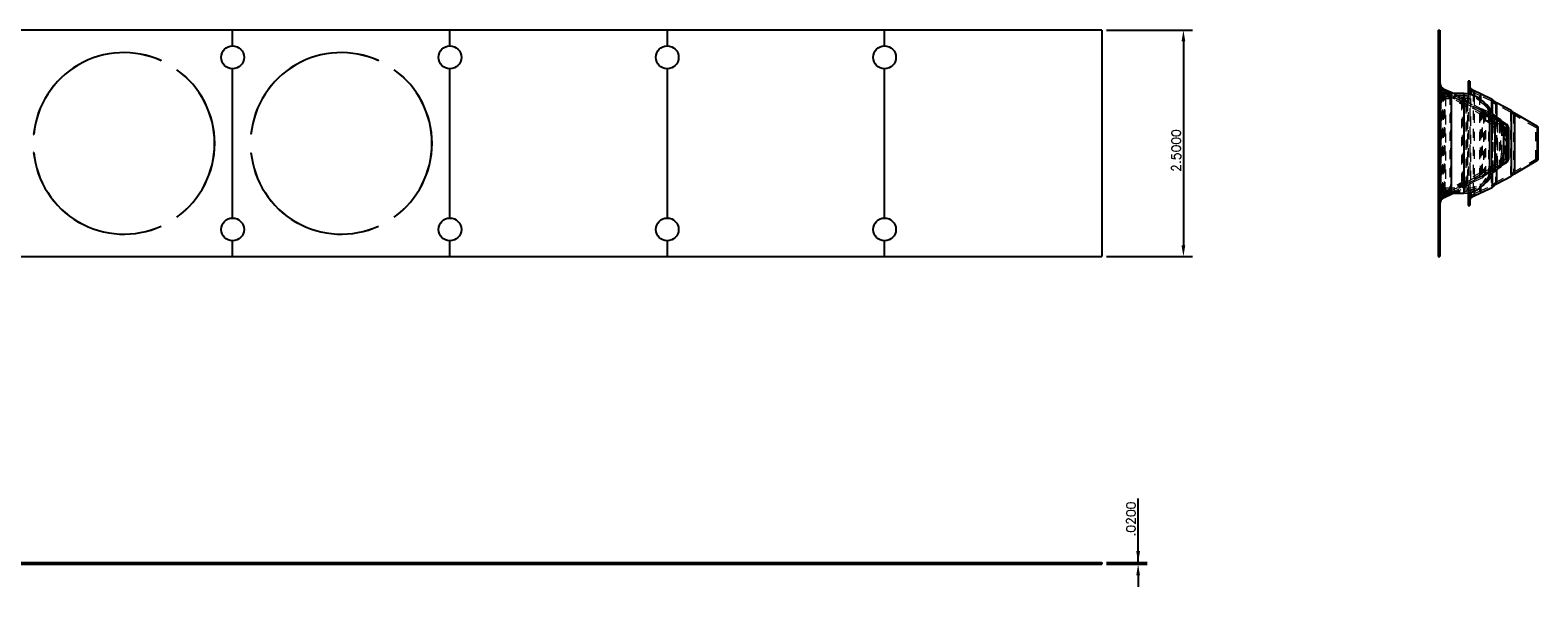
# Model space of a CAD drawing. Header units: inches. Extents: x 1772 to 2706, y -534 to -52.
# Tile 192 of 256: x 1812 to 1828, y -325 to -319. Entities that reach past the tile are written whole.
import ezdxf

# ---------------------------------------------------------------- set-up
doc = ezdxf.new("R2010")
doc.units = ezdxf.units.IN
doc.header["$LTSCALE"] = 0.5
doc.header["$MEASUREMENT"] = 0
doc.linetypes.add('HIDDEN', pattern=[0.225, 0.15, -0.075])
doc.layers.get('DEFPOINTS').update_dxf_attribs({"color": 8})
doc.layers.add('APP-M-S', color=30, linetype='Continuous')
doc.layers.add('SID-M-D', color=42, linetype='Continuous')
doc.styles.add('DIEMAKER', font='romans.shx')
doc.dimstyles.new('LINEAR', dxfattribs={"dimtxt": 0.1, "dimasz": 0.125, "dimexe": 0.1, "dimexo": 0.05, "dimgap": 0.03, "dimtad": 1, "dimdec": 4, "dimzin": 4, "dimdsep": 46, "dimtxsty": 'DIEMAKER', "dimcen": 0, "dimclrd": 34, "dimclre": 34, "dimclrt": 42, "dimazin": 0, "dimtfac": 1, "dimtdec": 4, "dimtofl": 0, "dimtmove": 0, "dimatfit": 3, "dimfxl": 1, "dimtolj": 1, "dimtzin": 0, "dimarcsym": 0})

# ---------------------------------------------------------------- blocks, each defined once
blk = doc.blocks.new('*D33')
at = {"layer": 'DEFPOINTS', "color": 0}
for p in [(1823.625, -318.744), (1823.625, -321.244), (1824.525, -321.244)]:
    blk.add_point(p, dxfattribs=at)
at = {"layer": 'SID-M-D', "color": 34, "lineweight": -2}
for p, q in [((1823.675, -318.744), (1824.625, -318.744)), ((1824.525, -318.869), (1824.525, -321.119)), ((1823.675, -321.244), (1824.625, -321.244))]:
    blk.add_line(p, q, dxfattribs=at)
at = {"layer": 'SID-M-D', "color": 34}
for points in [[(1824.546, -318.869), (1824.504, -318.869), (1824.525, -318.744)], [(1824.504, -321.119), (1824.546, -321.119), (1824.525, -321.244)]]:
    blk.add_solid(points, dxfattribs=at)
at = {"layer": 'SID-M-D', "color": 42, "insert": (1824.445, -320.073), "char_height": 0.1, "attachment_point": 5, "rotation": 90, "style": 'DIEMAKER'}
blk.add_mtext('\\A1;2.5000', dxfattribs=at)
blk = doc.blocks.new('*D34')
at = {"layer": 'DEFPOINTS', "color": 0}
for p in [(1823.625, -324.619), (1823.625, -324.639), (1824.025, -324.619)]:
    blk.add_point(p, dxfattribs=at)
at = {"layer": 'SID-M-D', "color": 34, "lineweight": -2}
for p, q in [((1824.025, -324.619), (1824.025, -323.914)), ((1824.025, -324.494), (1824.025, -324.369)), ((1823.675, -324.619), (1824.125, -324.619)), ((1823.675, -324.639), (1824.125, -324.639)), ((1824.025, -324.764), (1824.025, -324.889))]:
    blk.add_line(p, q, dxfattribs=at)
at = {"layer": 'SID-M-D', "color": 34}
for points in [[(1824.004, -324.494), (1824.046, -324.494), (1824.025, -324.619)], [(1824.046, -324.764), (1824.004, -324.764), (1824.025, -324.639)]]:
    blk.add_solid(points, dxfattribs=at)
at = {"layer": 'SID-M-D', "color": 42, "insert": (1823.945, -324.141), "char_height": 0.1, "attachment_point": 5, "rotation": 90, "style": 'DIEMAKER'}
blk.add_mtext('\\A1;.0200', dxfattribs=at)

msp = doc.modelspace()

# ---------------------------------------------------------------- linework, layer by layer
at = {"layer": 'APP-M-S', "linetype": 'Continuous', "lineweight": 25}
for p, q in [((1823.62502, -318.74429), (1780.42502, -318.74429)), ((1814.02502, -318.91829), (1814.02502, -318.74429)), ((1816.42502, -318.91829), (1816.42502, -318.74429)), ((1818.82502, -318.74429), (1818.82502, -318.91829)), ((1821.22502, -318.91829), (1821.22502, -318.74429)), ((1823.62502, -318.74429), (1823.62502, -321.24429)), ((1827.33805, -318.74429), (1827.33805, -321.24429)), ((1827.33805, -318.74429), (1827.35805, -318.74429)), ((1827.35805, -318.74429), (1827.35805, -321.24429)), ((1813.2368, -319.08107), (1813.23696, -319.08071)), ((1814.02502, -320.81829), (1814.02502, -319.17029)), ((1815.6368, -319.08107), (1815.63696, -319.08071)), ((1816.42502, -320.81829), (1816.42502, -319.17029)), ((1818.82502, -319.17029), (1818.82502, -320.81829)), ((1821.22502, -320.81829), (1821.22502, -319.17029)), ((1813.41024, -319.18075), (1813.41001, -319.18107)), ((1815.81024, -319.18075), (1815.81001, -319.18107)), ((1827.68805, -319.30829), (1827.66805, -319.30829)), ((1827.66805, -319.30829), (1827.66805, -319.44769)), ((1827.68805, -319.30829), (1827.68805, -319.45142)), ((1827.37047, -319.37135), (1827.36883, -319.37008)), ((1827.41301, -319.40211), (1827.37047, -319.37135)), ((1827.37047, -319.37135), (1827.37047, -319.37362)), ((1827.48091, -319.4341), (1827.41301, -319.40211)), ((1827.41301, -319.40211), (1827.41301, -319.42283)), ((1827.50271, -319.44429), (1827.48091, -319.4341)), ((1827.48091, -319.4341), (1827.48091, -319.44427)), ((1827.62305, -319.44429), (1827.48305, -319.44429)), ((1827.48305, -319.44429), (1827.48305, -320.54429)), ((1827.62305, -319.44429), (1827.62305, -320.54429)), ((1827.73536, -319.41508), (1827.70047, -319.38986)), ((1827.70047, -319.38986), (1827.70047, -319.45445)), ((1827.80453, -319.44768), (1827.73536, -319.41508)), ((1827.73536, -319.41508), (1827.73536, -319.46611)), ((1827.93487, -319.50861), (1827.80453, -319.44768)), ((1827.80453, -319.44768), (1827.80453, -319.50541)), ((1827.98378, -319.54682), (1827.93487, -319.50861)), ((1827.93487, -319.50861), (1827.93487, -319.65536)), ((1828.14611, -319.63278), (1827.98378, -319.54682)), ((1827.98378, -319.54682), (1827.98378, -319.70463)), ((1828.18146, -319.65897), (1828.14611, -319.63278)), ((1828.14611, -319.63278), (1828.14611, -320.3558)), ((1828.43658, -319.80877), (1828.18146, -319.65897)), ((1828.18146, -319.65897), (1828.18146, -320.32961)), ((1827.92305, -319.74429), (1827.92305, -320.24429)), ((1827.96305, -319.78229), (1827.96305, -320.20629)), ((1827.99742, -319.71511), (1827.9907, -319.71198)), ((1827.99742, -319.71511), (1827.99742, -319.71969)), ((1828.0943, -319.78417), (1828.04095, -319.75284)), ((1828.05805, -319.81027), (1828.05805, -320.17831)), ((1828.0943, -319.78417), (1828.0943, -320.20441)), ((1828.11405, -319.81866), (1828.11405, -320.16992)), ((1828.43658, -320.17981), (1828.43658, -319.80877)), ((1828.43905, -319.81308), (1828.43905, -320.1755)), ((1811.82786, -319.89425), (1811.82825, -319.89429)), ((1814.22786, -319.89425), (1814.22825, -319.89429)), ((1811.82825, -320.09429), (1811.82786, -320.09433)), ((1814.22825, -320.09429), (1814.22786, -320.09433)), ((1827.93487, -320.33322), (1827.93487, -320.47998)), ((1827.98378, -320.28396), (1827.98378, -320.44177)), ((1827.9907, -320.27661), (1827.99742, -320.27347)), ((1827.99742, -320.26889), (1827.99742, -320.27347)), ((1828.04095, -320.23574), (1828.0943, -320.20441)), ((1828.14611, -320.3558), (1828.18146, -320.32961)), ((1828.18146, -320.32961), (1828.43658, -320.17981)), ((1827.80453, -320.54091), (1827.93487, -320.47998)), ((1827.80453, -320.48317), (1827.80453, -320.54091)), ((1827.93487, -320.47998), (1827.98378, -320.44177)), ((1827.98378, -320.44177), (1828.14611, -320.3558)), ((1827.36883, -320.6185), (1827.37047, -320.61723)), ((1827.37047, -320.61723), (1827.41301, -320.58648)), ((1827.37047, -320.61496), (1827.37047, -320.61723)), ((1827.41301, -320.58648), (1827.48091, -320.55448)), ((1827.41301, -320.56575), (1827.41301, -320.58648)), ((1827.48091, -320.55448), (1827.50271, -320.54429)), ((1827.48091, -320.54431), (1827.48091, -320.55448)), ((1827.48305, -320.54429), (1827.62305, -320.54429)), ((1827.66805, -320.5409), (1827.66805, -320.68029)), ((1827.68805, -320.53717), (1827.68805, -320.68029)), ((1827.70047, -320.53413), (1827.70047, -320.59872)), ((1827.70047, -320.59872), (1827.73536, -320.5735)), ((1827.73536, -320.52248), (1827.73536, -320.5735)), ((1827.73536, -320.5735), (1827.80453, -320.54091)), ((1813.41001, -320.80752), (1813.41024, -320.80784)), ((1815.81001, -320.80752), (1815.81024, -320.80784)), ((1827.66805, -320.68029), (1827.68805, -320.68029)), ((1813.23696, -320.90788), (1813.2368, -320.90752)), ((1815.63696, -320.90788), (1815.6368, -320.90752)), ((1814.02502, -321.24429), (1814.02502, -321.07029)), ((1816.42502, -321.24429), (1816.42502, -321.07029)), ((1818.82502, -321.07029), (1818.82502, -321.24429)), ((1821.22502, -321.24429), (1821.22502, -321.07029)), ((1780.42502, -321.24429), (1823.62502, -321.24429)), ((1827.33805, -321.24429), (1827.35805, -321.24429)), ((1780.42502, -324.61936), (1823.62502, -324.61936)), ((1780.42502, -324.63936), (1823.62502, -324.63936)), ((1814.02502, -324.61936), (1814.02502, -324.63936)), ((1816.42502, -324.61936), (1816.42502, -324.63936)), ((1818.82502, -324.61936), (1818.82502, -324.63936)), ((1821.22502, -324.61936), (1821.22502, -324.63936)), ((1823.62502, -324.61936), (1823.62502, -324.63936))]:
    msp.add_line(p, q, dxfattribs=at)
at = {"layer": 'APP-M-S', "linetype": 'HIDDEN', "lineweight": 18}
for p, q in [((1827.35805, -318.86752), (1827.33805, -318.86752)), ((1827.35805, -318.86791), (1827.33805, -318.86791)), ((1827.35805, -318.91829), (1827.33805, -318.91829)), ((1827.35805, -318.94871), (1827.33805, -318.94871)), ((1827.33805, -318.97233), (1827.35805, -318.97233)), ((1827.33805, -318.97269), (1827.35805, -318.97269)), ((1827.35805, -318.99213), (1827.33805, -318.99213)), ((1827.35805, -318.99252), (1827.33805, -318.99252)), ((1827.35805, -319.06839), (1827.33805, -319.06839)), ((1827.33805, -319.07233), (1827.35805, -319.07233)), ((1827.33805, -319.07265), (1827.35805, -319.07265)), ((1827.33805, -319.08071), (1827.35805, -319.08071)), ((1827.33805, -319.08107), (1827.35805, -319.08107)), ((1827.33805, -319.13746), (1827.35805, -319.13746)), ((1827.33805, -319.17029), (1827.35805, -319.17029)), ((1827.33805, -319.18075), (1827.35805, -319.18075)), ((1827.33805, -319.18107), (1827.35805, -319.18107)), ((1827.35805, -319.18179), (1827.33805, -319.18179)), ((1827.33805, -319.23746), (1827.35805, -319.23746)), ((1827.33805, -319.246), (1827.35805, -319.246)), ((1827.35805, -319.30679), (1827.33805, -319.30679)), ((1827.33805, -319.346), (1827.35805, -319.346)), ((1827.33805, -319.39625), (1827.35805, -319.39625)), ((1827.39515, -319.43238), (1827.35876, -319.40607)), ((1827.35876, -319.4065), (1827.35876, -320.58208)), ((1828.01652, -319.78108), (1827.37034, -319.4447)), ((1827.37034, -319.44515), (1827.37034, -320.54344)), ((1827.37047, -320.61723), (1827.37047, -319.37135)), ((1827.40536, -319.41508), (1827.37047, -319.38986)), ((1827.98897, -319.73323), (1827.37269, -319.44586)), ((1827.37269, -319.4463), (1827.37269, -320.54228)), ((1827.8939, -319.66654), (1827.37409, -319.4401)), ((1827.37409, -319.44055), (1827.37409, -320.54803)), ((1827.37958, -319.42696), (1827.37958, -320.56162)), ((1828.02575, -319.76334), (1827.37958, -319.42696)), ((1827.38114, -319.42773), (1827.38114, -320.56085)), ((1827.9907, -319.71198), (1827.38114, -319.42773)), ((1827.38207, -319.42177), (1827.38207, -320.56682)), ((1827.90188, -319.64821), (1827.38207, -319.42177)), ((1827.39515, -319.43238), (1827.39515, -320.5562)), ((1827.46604, -319.46578), (1827.39515, -319.43238)), ((1827.40536, -319.41508), (1827.40536, -320.5735)), ((1827.47453, -319.44768), (1827.40536, -319.41508)), ((1827.41301, -319.42283), (1827.41301, -320.56575)), ((1827.66305, -319.48229), (1827.42105, -319.48229)), ((1827.42105, -319.48404), (1827.42105, -320.50454)), ((1827.66305, -319.50229), (1827.42105, -319.50229)), ((1827.59435, -319.52577), (1827.46604, -319.46578)), ((1827.46604, -319.46759), (1827.46604, -320.521)), ((1827.60487, -319.50861), (1827.47453, -319.44768)), ((1827.47453, -319.44812), (1827.47453, -320.54046)), ((1827.48091, -320.55448), (1827.48091, -319.4341)), ((1827.48305, -320.54429), (1827.48305, -319.44429)), ((1827.62305, -319.46429), (1827.48305, -319.46429)), ((1827.61277, -319.49574), (1827.50271, -319.44429)), ((1827.61277, -319.49574), (1827.61277, -320.49284)), ((1827.66197, -319.53418), (1827.61277, -319.49574)), ((1827.62305, -320.54429), (1827.62305, -319.44429)), ((1827.66305, -319.48404), (1827.66305, -320.50454)), ((1827.66805, -319.44769), (1827.66805, -320.5409)), ((1827.68805, -319.45142), (1827.68805, -320.53717)), ((1827.72515, -319.43238), (1827.68876, -319.40607)), ((1827.68876, -319.4065), (1827.68876, -320.58208)), ((1827.70047, -320.59872), (1827.70047, -319.38986)), ((1827.72515, -319.43238), (1827.72515, -320.5562)), ((1827.79604, -319.46578), (1827.72515, -319.43238)), ((1827.73536, -319.46611), (1827.73536, -320.52248)), ((1827.92435, -319.52577), (1827.79604, -319.46578)), ((1827.79604, -319.46759), (1827.79604, -320.521)), ((1827.80453, -320.54091), (1827.80453, -319.44768)), ((1827.35805, -319.58179), (1827.33805, -319.58179)), ((1827.59435, -319.52577), (1827.59435, -320.46282)), ((1827.64286, -319.56367), (1827.59435, -319.52577)), ((1827.60487, -319.50861), (1827.60487, -320.47998)), ((1827.65378, -319.54682), (1827.60487, -319.50861)), ((1827.64286, -319.56367), (1827.64286, -320.42492)), ((1827.80542, -319.64975), (1827.64286, -319.56367)), ((1827.65378, -319.54682), (1827.65378, -320.44177)), ((1827.81611, -319.63278), (1827.65378, -319.54682)), ((1827.66197, -319.53418), (1827.66197, -320.4544)), ((1827.82413, -319.62005), (1827.66197, -319.53418)), ((1827.80542, -319.64975), (1827.80542, -320.33883)), ((1827.84041, -319.67568), (1827.80542, -319.64975)), ((1827.81611, -319.63278), (1827.81611, -320.3558)), ((1827.85146, -319.65897), (1827.81611, -319.63278)), ((1827.82413, -319.62005), (1827.82413, -320.36853)), ((1827.85975, -319.64644), (1827.82413, -319.62005)), ((1827.85146, -319.65897), (1827.85146, -320.32961)), ((1828.10658, -319.80877), (1827.85146, -319.65897)), ((1827.85975, -319.64644), (1827.85975, -320.34214)), ((1828.04095, -319.75284), (1827.85975, -319.64644)), ((1827.8939, -319.66834), (1827.8939, -320.32025)), ((1827.93524, -319.66571), (1827.90188, -319.64821)), ((1827.90188, -319.64865), (1827.90188, -320.33993)), ((1827.92435, -319.52577), (1827.92435, -320.46282)), ((1827.97286, -319.56367), (1827.92435, -319.52577)), ((1827.93487, -319.65536), (1827.93487, -320.33322)), ((1827.94099, -319.66939), (1827.93524, -319.66571)), ((1827.97286, -319.56367), (1827.97286, -320.42492)), ((1828.13542, -319.64975), (1827.97286, -319.56367)), ((1828.13542, -319.64975), (1828.13542, -320.33883)), ((1828.17041, -319.67568), (1828.13542, -319.64975)), ((1827.84041, -319.67568), (1827.84041, -320.31291)), ((1828.09405, -319.82461), (1827.84041, -319.67568)), ((1827.8636, -319.73974), (1827.8636, -319.68929)), ((1827.9031, -319.68929), (1827.8636, -319.68929)), ((1827.8636, -319.73974), (1827.9031, -319.73974)), ((1827.87106, -319.74808), (1827.91055, -319.74808)), ((1827.90305, -319.74429), (1827.90305, -320.24429)), ((1827.9031, -319.68929), (1827.9031, -319.73974)), ((1827.94305, -319.78229), (1827.94305, -320.20629)), ((1827.98378, -319.70463), (1827.98378, -320.28396)), ((1827.98897, -319.73368), (1827.98897, -320.25491)), ((1827.99742, -320.27347), (1827.99742, -319.71511)), ((1828.01652, -319.78108), (1828.01652, -320.20751)), ((1828.02575, -319.76379), (1828.02575, -320.22479)), ((1828.03805, -319.81027), (1828.03805, -320.17831)), ((1828.07658, -319.81618), (1828.07658, -320.1724)), ((1828.07905, -319.81866), (1828.07905, -320.16992)), ((1828.09405, -320.16398), (1828.09405, -319.82461)), ((1828.0943, -320.20441), (1828.0943, -319.78417)), ((1828.10658, -319.81066), (1828.10658, -320.17981)), ((1828.10905, -319.81308), (1828.10905, -320.1755)), ((1828.17041, -319.67568), (1828.17041, -320.31291)), ((1828.41585, -319.81979), (1828.17041, -319.67568)), ((1828.41585, -320.16879), (1828.41585, -319.81979)), ((1828.43905, -319.81979), (1828.41585, -319.81979)), ((1828.43658, -319.80877), (1828.43658, -320.17981)), ((1827.33805, -319.89425), (1827.35805, -319.89425)), ((1827.33805, -319.89429), (1827.35805, -319.89429)), ((1827.33805, -319.89433), (1827.35805, -319.89433)), ((1828.08585, -320.16879), (1828.08585, -319.96795)), ((1828.08585, -319.96795), (1828.10905, -319.96795)), ((1827.33805, -320.09426), (1827.35805, -320.09426)), ((1827.33805, -320.09429), (1827.35805, -320.09429)), ((1827.33805, -320.09433), (1827.35805, -320.09433)), ((1827.84041, -320.31291), (1828.09405, -320.16398)), ((1828.08585, -320.16879), (1828.10905, -320.16879)), ((1828.17041, -320.31291), (1828.41585, -320.16879)), ((1828.41585, -320.16879), (1828.43905, -320.16879)), ((1827.37034, -320.54388), (1828.01652, -320.20751)), ((1827.37269, -320.54272), (1827.98897, -320.25535)), ((1827.37409, -320.54848), (1827.8939, -320.32204)), ((1827.37958, -320.56162), (1828.02575, -320.22525)), ((1827.38114, -320.56085), (1827.9907, -320.27661)), ((1827.80542, -320.33883), (1827.84041, -320.31291)), ((1827.81611, -320.3558), (1827.85146, -320.32961)), ((1827.85146, -320.32961), (1828.10658, -320.17981)), ((1827.85975, -320.34214), (1828.04095, -320.23574)), ((1827.90188, -320.34038), (1827.93524, -320.32287)), ((1827.93524, -320.32287), (1827.94099, -320.31919)), ((1828.13542, -320.33883), (1828.17041, -320.31291)), ((1827.33805, -320.40679), (1827.35805, -320.40679)), ((1827.38207, -320.56682), (1827.90188, -320.34038)), ((1827.42105, -320.48629), (1827.66305, -320.48629)), ((1827.46604, -320.5228), (1827.59435, -320.46282)), ((1827.47453, -320.54091), (1827.60487, -320.47998)), ((1827.50271, -320.54429), (1827.61277, -320.49284)), ((1827.59435, -320.46282), (1827.64286, -320.42492)), ((1827.60487, -320.47998), (1827.65378, -320.44177)), ((1827.61277, -320.49284), (1827.66197, -320.4544)), ((1827.64286, -320.42492), (1827.80542, -320.33883)), ((1827.65378, -320.44177), (1827.81611, -320.3558)), ((1827.66197, -320.4544), (1827.82413, -320.36853)), ((1827.79604, -320.5228), (1827.92435, -320.46282)), ((1827.82413, -320.36853), (1827.85975, -320.34214)), ((1827.92435, -320.46282), (1827.97286, -320.42492)), ((1827.97286, -320.42492), (1828.13542, -320.33883)), ((1827.35805, -320.59234), (1827.33805, -320.59234)), ((1827.33805, -320.64259), (1827.35805, -320.64259)), ((1827.35876, -320.58251), (1827.39515, -320.5562)), ((1827.37047, -320.59872), (1827.40536, -320.5735)), ((1827.39515, -320.5562), (1827.46604, -320.5228)), ((1827.40536, -320.5735), (1827.47453, -320.54091)), ((1827.42105, -320.50629), (1827.66305, -320.50629)), ((1827.48305, -320.52429), (1827.62305, -320.52429)), ((1827.68876, -320.58251), (1827.72515, -320.5562)), ((1827.72515, -320.5562), (1827.79604, -320.5228)), ((1827.33805, -320.68179), (1827.35805, -320.68179)), ((1827.33805, -320.74259), (1827.35805, -320.74259)), ((1827.33805, -320.75112), (1827.35805, -320.75112)), ((1827.33805, -320.80679), (1827.35805, -320.80679)), ((1827.33805, -320.80752), (1827.35805, -320.80752)), ((1827.33805, -320.80784), (1827.35805, -320.80784)), ((1827.35805, -320.81829), (1827.33805, -320.81829)), ((1827.33805, -320.85112), (1827.35805, -320.85112)), ((1827.33805, -320.90752), (1827.35805, -320.90752)), ((1827.33805, -320.90788), (1827.35805, -320.90788)), ((1827.33805, -320.91593), (1827.35805, -320.91593)), ((1827.33805, -320.91625), (1827.35805, -320.91625)), ((1827.33805, -320.9202), (1827.35805, -320.9202)), ((1827.33805, -320.99606), (1827.35805, -320.99606)), ((1827.33805, -320.99646), (1827.35805, -320.99646)), ((1827.33805, -321.0159), (1827.35805, -321.0159)), ((1827.33805, -321.01625), (1827.35805, -321.01625)), ((1827.33805, -321.03987), (1827.35805, -321.03987)), ((1827.33805, -321.07029), (1827.35805, -321.07029)), ((1827.33805, -321.12067), (1827.35805, -321.12067)), ((1827.33805, -321.12106), (1827.35805, -321.12106)), ((1811.82786, -324.61936), (1811.82786, -324.63936)), ((1811.82825, -324.61936), (1811.82825, -324.63936)), ((1813.2368, -324.61936), (1813.2368, -324.63936)), ((1813.23696, -324.61936), (1813.23696, -324.63936)), ((1813.41001, -324.61936), (1813.41001, -324.63936)), ((1813.41024, -324.61936), (1813.41024, -324.63936)), ((1813.82679, -324.63936), (1813.82679, -324.61936)), ((1813.82718, -324.63936), (1813.82718, -324.61936)), ((1813.89902, -324.61936), (1813.89902, -324.63936)), ((1814.15102, -324.63936), (1814.15102, -324.61936)), ((1814.22786, -324.61936), (1814.22786, -324.63936)), ((1814.22825, -324.61936), (1814.22825, -324.63936)), ((1815.6368, -324.61936), (1815.6368, -324.63936)), ((1815.63696, -324.61936), (1815.63696, -324.63936)), ((1815.81001, -324.61936), (1815.81001, -324.63936)), ((1815.81024, -324.61936), (1815.81024, -324.63936)), ((1816.22679, -324.63936), (1816.22679, -324.61936)), ((1816.22718, -324.63936), (1816.22718, -324.61936)), ((1816.29902, -324.61936), (1816.29902, -324.63936)), ((1816.55102, -324.63936), (1816.55102, -324.61936)), ((1818.69902, -324.61936), (1818.69902, -324.63936)), ((1818.95102, -324.63936), (1818.95102, -324.61936)), ((1821.09902, -324.61936), (1821.09902, -324.63936)), ((1821.35102, -324.63936), (1821.35102, -324.61936))]:
    msp.add_line(p, q, dxfattribs=at)
at = {"layer": 'APP-M-S', "linetype": 'Continuous', "lineweight": 25}
for centre in [(1814.02502, -319.04429), (1816.42502, -319.04429), (1818.82502, -319.04429), (1821.22502, -319.04429), (1814.02502, -320.94429), (1816.42502, -320.94429), (1818.82502, -320.94429), (1821.22502, -320.94429)]:
    msp.add_circle(centre, 0.126, dxfattribs=at)
for centre, radius, start, end in [((1812.82502, -319.99429), 1.00217, 65.728987, 174.271013), ((1812.82502, -319.99429), 1.00177, 65.728987, 174.271013), ((1815.22502, -319.99429), 1.00217, 65.728987, 174.271013), ((1815.22502, -319.99429), 1.00177, 65.728987, 174.271013), ((1812.82502, -319.99429), 1.00177, 305.728987, 54.271013), ((1812.82502, -319.99429), 1.00217, 305.728987, 54.271013), ((1815.22502, -319.99429), 1.00177, 305.728987, 54.271013), ((1815.22502, -319.99429), 1.00217, 305.728987, 54.271013), ((1827.48305, -319.31929), 0.125, 180, 270), ((1827.62305, -319.74429), 0.3, 0, 90), ((1827.71805, -319.36555), 0.03, 180, 234.137151), ((1827.66305, -319.78229), 0.3, 0, 51.744835), ((1827.79805, -319.88657), 0.26, 0, 56.647342), ((1827.95305, -319.81027), 0.105, 0, 65), ((1828.07405, -319.81866), 0.04, 0, 59.578695), ((1828.43405, -319.81308), 0.005, 0, 59.578695), ((1812.82502, -319.99429), 1.00217, 185.728987, 294.271013), ((1812.82502, -319.99429), 1.00177, 185.728987, 294.271013), ((1815.22502, -319.99429), 1.00217, 185.728987, 294.271013), ((1815.22502, -319.99429), 1.00177, 185.728987, 294.271013), ((1827.79805, -320.10201), 0.26, 303.352658, 0), ((1828.07405, -320.16992), 0.04, 300.421305, 0), ((1827.62305, -320.24429), 0.3, 270, 0), ((1827.66305, -320.20629), 0.3, 308.255165, 0), ((1827.95305, -320.17831), 0.105, 295, 0), ((1828.43405, -320.1755), 0.005, 300.421305, 0), ((1827.48305, -320.66929), 0.125, 90, 180), ((1827.71805, -320.62303), 0.03, 125.862849, 180)]:
    msp.add_arc(centre, radius, start, end, dxfattribs=at)
at = {"layer": 'APP-M-S', "linetype": 'HIDDEN', "lineweight": 18}
for centre, radius, start, end in [((1827.48305, -319.31929), 0.145, 180, 270), ((1827.38805, -319.36555), 0.05, 180, 234.137151), ((1827.39805, -319.3851), 0.06, 180, 246.461267), ((1827.39805, -319.39148), 0.06, 180, 245), ((1827.42105, -319.41929), 0.083, 180, 270), ((1827.38805, -319.34704), 0.03, 180, 230.164131), ((1827.38805, -319.36555), 0.03, 180, 234.137151), ((1827.39805, -319.3851), 0.04, 180, 246.461267), ((1827.39805, -319.39148), 0.04, 180, 245), ((1827.42105, -319.41929), 0.063, 180, 270), ((1827.62305, -319.74429), 0.28, 0, 90), ((1827.66305, -319.78229), 0.3, 51.744835, 90), ((1827.66305, -319.78229), 0.28, 0, 90), ((1827.71805, -319.36555), 0.05, 180, 234.137151), ((1827.79805, -319.88657), 0.24, 0, 66.461267), ((1827.95305, -319.81027), 0.085, 0, 65), ((1827.99805, -319.81656), 0.04, 0, 62.5), ((1827.99805, -319.81656), 0.06, 0, 62.5), ((1828.07405, -319.81866), 0.005, 0, 59.578695), ((1828.10405, -319.81308), 0.005, 0, 59.578695), ((1827.79805, -320.10201), 0.24, 293.538733, 0), ((1828.07405, -320.16992), 0.005, 300.421305, 0), ((1827.62305, -320.24429), 0.28, 270, 0), ((1827.66305, -320.20629), 0.28, 270, 0), ((1827.95305, -320.17831), 0.085, 295, 0), ((1827.99805, -320.17202), 0.04, 297.5, 0), ((1827.99805, -320.17202), 0.06, 297.5, 0), ((1828.10405, -320.1755), 0.005, 300.421305, 0), ((1827.42105, -320.56929), 0.083, 90, 180), ((1827.66305, -320.20629), 0.3, 270, 308.255165), ((1827.48305, -320.66929), 0.145, 90, 180), ((1827.39805, -320.5971), 0.06, 115, 180), ((1827.39805, -320.60349), 0.06, 113.538733, 180), ((1827.38805, -320.62303), 0.05, 125.862849, 180), ((1827.42105, -320.56929), 0.063, 90, 180), ((1827.39805, -320.5971), 0.04, 115, 180), ((1827.39805, -320.60349), 0.04, 113.538733, 180), ((1827.38805, -320.62303), 0.03, 125.862849, 180), ((1827.38805, -320.64154), 0.03, 129.835869, 180), ((1827.71805, -320.62303), 0.05, 125.862849, 180)]:
    msp.add_arc(centre, radius, start, end, dxfattribs=at)
for points, knots in [([(1827.87106, -319.74808), (1827.86925, -319.7467), (1827.8668, -319.74483), (1827.86451, -319.74212), (1827.8637, -319.74068), (1827.86363, -319.73997), (1827.8636, -319.73974)], [0, 0, 0, 0, 0.52558569, 0.71406324, 0.90427344, 1, 1, 1, 1]), ([(1828.08585, -319.96795), (1828.08446, -319.96334), (1828.07747, -319.94002), (1828.04507, -319.89156), (1827.98271, -319.83255), (1827.9199, -319.78345), (1827.88193, -319.75596), (1827.87106, -319.74808)], [0, 0, 0, 0, 0.0461844, 0.2338867, 0.54904499, 0.87079588, 1, 1, 1, 1]), ([(1827.9031, -319.73974), (1827.90316, -319.74011), (1827.90329, -319.74093), (1827.90446, -319.74273), (1827.90684, -319.74527), (1827.90916, -319.74703), (1827.91055, -319.74808)], [0, 0, 0, 0, 0.14456269, 0.32185723, 0.59136259, 1, 1, 1, 1]), ([(1827.91055, -319.74808), (1827.94572, -319.77388), (1827.99847, -319.81257), (1828.0634, -319.8712), (1828.09346, -319.90535), (1828.10595, -319.92502), (1828.10658, -319.92602)], [0, 0, 0, 0, 0.4913302, 0.73714796, 0.98667593, 1, 1, 1, 1])]:
    msp.add_open_spline(points, degree=3, knots=knots, dxfattribs=at)

# ---------------------------------------------------------------- dimensions: what is measured, and where the dimension line sits
at = {"layer": 'SID-M-D'}
for base, p1, p2, picture, middle in [((1824.52502, -321.24429), (1823.62502, -318.74429), (1823.62502, -321.24429), '*D33', (1824.52502, -320.0725)), ((1824.02502, -324.61936), (1823.62502, -324.63936), (1823.62502, -324.61936), '*D34', (1824.02502, -324.14144))]:
    dim = msp.add_linear_dim(base=base, p1=p1, p2=p2, angle=90, dimstyle='LINEAR', dxfattribs=at)
    dim.commit()
    dim.dimension.update_dxf_attribs({"geometry": picture, "text_midpoint": middle, "dimtype": 160})

doc.saveas('drawing.dxf')
